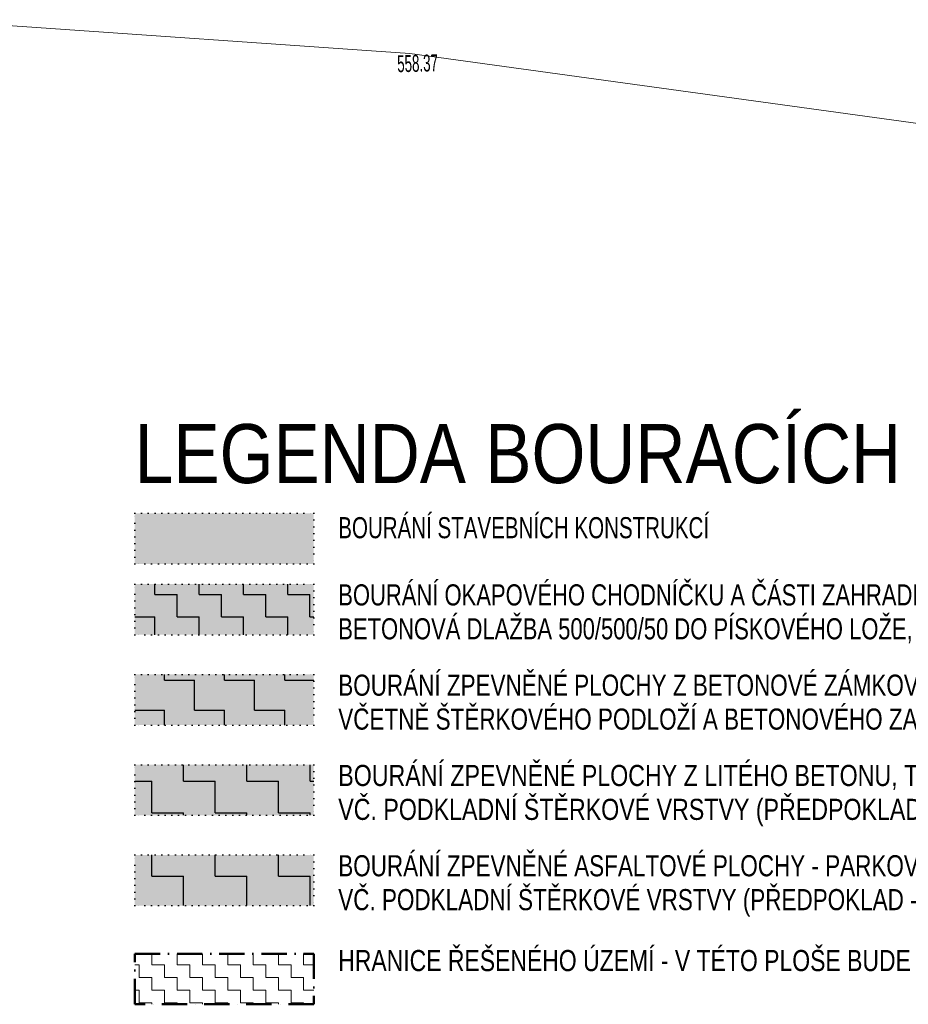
# Model space of a CAD drawing. Header units: millimetres. Extents: x -211955 to 157391, y -241491 to 94238.
# Tile 72 of 138: x 9685 to 20216, y -76517 to -64848. Entities that reach past the tile are written whole.
import ezdxf

# ---------------------------------------------------------------- set-up
doc = ezdxf.new("R2010")
doc.units = ezdxf.units.MM
doc.linetypes.add('Cerchovana_1', pattern=[500, 300, -100, 0, -100])
doc.linetypes.add('Teckovana 0.5x_2', pattern=[80, 0, -80])
doc.layers.add('XR$1$PODKLAD_1', color=7, linetype='Continuous', lineweight=25)
doc.layers.add('XR$5$SITUACE - BOURÁNÍ - LEGENDA_1', color=7, linetype='Continuous', lineweight=25)
doc.styles.add('ARIAL', font='ARIAL.TTF')
doc.styles.add('ARIALNARROW', font='ARIALN.TTF')
pattern_1 = [(0, (750, 750), (375, 375), [375, -375]), (90, (750, 750), (-375, 375), [375, -375])]

msp = doc.modelspace()

# ---------------------------------------------------------------- hatches: boundary and pattern name
at = {"layer": 'XR$5$SITUACE - BOURÁNÍ - LEGENDA_1', "linetype": 'Continuous', "lineweight": 25}
msp.add_hatch(color=2, dxfattribs=at).paths.add_polyline_path([(11049.057, -71297.207), (13170.378, -71297.207), (13170.378, -70697.207), (11049.057, -70697.207)])
for points in [[(11049.057, -72137.207), (13170.378, -72137.207), (13170.378, -71537.207), (11049.057, -71537.207)], [(11049.057, -73207.207), (13170.378, -73207.207), (13170.378, -72607.207), (11049.057, -72607.207)], [(11049.057, -74277.207), (13170.378, -74277.207), (13170.378, -73677.207), (11049.057, -73677.207)], [(11049.057, -75347.207), (13170.378, -75347.207), (13170.378, -74747.207), (11049.057, -74747.207)]]:
    msp.add_hatch(color=254, dxfattribs=at).paths.add_polyline_path(points, flags=0)
h = msp.add_hatch(dxfattribs=at)
h.set_pattern_fill('VZOR', scale=262.5, style=0, pattern_type=2)
h.set_pattern_definition([(0, (525, 525), (262.5, 262.5), [262.5, -262.5]), (90, (525, 525), (-262.5, 262.5), [262.5, -262.5])])
h.paths.add_polyline_path([(11049.057, -72137.207), (13170.378, -72137.207), (13170.378, -71537.207), (11049.057, -71537.207)], flags=0)
h = msp.add_hatch(dxfattribs=at)
h.set_pattern_fill('VZOR', scale=356.25, style=0, pattern_type=2)
h.set_pattern_definition([(0, (712.5, 712.5), (356.25, 356.25), [356.25, -356.25]), (90, (712.5, 712.5), (-356.25, 356.25), [356.25, -356.25])])
h.paths.add_polyline_path([(11049.057, -73207.207), (13170.378, -73207.207), (13170.378, -72607.207), (11049.057, -72607.207)], flags=0)
h = msp.add_hatch(dxfattribs=at)
h.set_pattern_fill('VZOR', scale=375, style=0, pattern_type=2)
h.set_pattern_definition(pattern_1)
h.paths.add_polyline_path([(11049.057, -74277.207), (13170.378, -74277.207), (13170.378, -73677.207), (11049.057, -73677.207)], flags=0)
h = msp.add_hatch(dxfattribs=at)
h.set_pattern_fill('VZOR', scale=375, style=0, pattern_type=2)
h.set_pattern_definition(pattern_1)
h.paths.add_polyline_path([(11049.057, -75347.207), (13170.378, -75347.207), (13170.378, -74747.207), (11049.057, -74747.207)], flags=0)
at = {"layer": 'XR$5$SITUACE - BOURÁNÍ - LEGENDA_1', "linetype": 'Continuous', "lineweight": 13}
h = msp.add_hatch(dxfattribs=at)
h.set_pattern_fill('VZOR', color=204, scale=150, style=0, pattern_type=2)
h.set_pattern_definition([(0, (300, 300), (150, 150), [150, -150]), (90, (300, 300), (-150, 150), [150, -150])])
h.paths.add_polyline_path([(11049.057, -76517.207), (13170.378, -76517.207), (13170.378, -75917.207), (11049.057, -75917.207)], flags=0)

# ---------------------------------------------------------------- linework, layer by layer
at = {"layer": 'XR$1$PODKLAD_1', "color": 7, "linetype": 'Continuous', "lineweight": 13}
for p, q in [((8557.151, -64848.306), (14307.319, -65247.333)), ((14307.319, -65247.333), (21443.431, -66234.048))]:
    msp.add_line(p, q, dxfattribs=at)
at = {"layer": 'XR$5$SITUACE - BOURÁNÍ - LEGENDA_1', "color": 7, "linetype": 'Teckovana 0.5x_2', "lineweight": 25}
for p, q in [((11049.057, -70697.207), (13170.378, -70697.207)), ((11049.057, -71297.207), (11049.057, -70697.207)), ((13170.378, -70697.207), (13170.378, -71297.207)), ((13170.378, -71297.207), (11049.057, -71297.207)), ((11049.057, -71537.207), (13170.378, -71537.207)), ((11049.057, -72137.207), (11049.057, -71537.207)), ((13170.378, -71537.207), (13170.378, -72137.207)), ((13170.378, -72137.207), (11049.057, -72137.207)), ((11049.057, -72607.207), (13170.378, -72607.207)), ((11049.057, -73207.207), (11049.057, -72607.207)), ((13170.378, -72607.207), (13170.378, -73207.207)), ((13170.378, -73207.207), (11049.057, -73207.207)), ((11049.057, -73677.207), (13170.378, -73677.207)), ((11049.057, -74277.207), (11049.057, -73677.207)), ((13170.378, -73677.207), (13170.378, -74277.207)), ((13170.378, -74277.207), (11049.057, -74277.207)), ((11049.057, -74747.207), (13170.378, -74747.207)), ((11049.057, -75347.207), (11049.057, -74747.207)), ((13170.378, -74747.207), (13170.378, -75347.207)), ((13170.378, -75347.207), (11049.057, -75347.207))]:
    msp.add_line(p, q, dxfattribs=at)
at = {"layer": 'XR$5$SITUACE - BOURÁNÍ - LEGENDA_1', "color": 204, "linetype": 'Cerchovana_1', "lineweight": 50}
for p, q in [((11049.057, -75917.207), (13170.378, -75917.207)), ((11049.057, -76517.207), (11049.057, -75917.207)), ((13170.378, -75917.207), (13170.378, -76517.207)), ((13170.378, -76517.207), (11049.057, -76517.207))]:
    msp.add_line(p, q, dxfattribs=at)

# ---------------------------------------------------------------- texts
at = {"layer": 'XR$1$PODKLAD_1', "color": 12, "linetype": 'Continuous', "lineweight": 18, "insert": (14400.244, -65366.441), "char_height": 200, "width": 554.70854, "attachment_point": 5, "rotation": 1.3937829, "style": 'ARIALNARROW'}
msp.add_mtext('\\W0.69;558.37', dxfattribs=at)
at = {"layer": 'XR$5$SITUACE - BOURÁNÍ - LEGENDA_1', "color": 7, "linetype": 'Continuous', "lineweight": 70, "insert": (11049.057, -70350.535), "char_height": 700, "width": 12056.46505, "attachment_point": 7, "style": 'ARIAL'}
msp.add_mtext('\\W0.84;LEGENDA BOURACÍCH PRACÍ', dxfattribs=at)
at = {"layer": 'XR$5$SITUACE - BOURÁNÍ - LEGENDA_1', "color": 7, "linetype": 'Continuous', "lineweight": 25, "char_height": 250, "attachment_point": 7, "style": 'ARIALNARROW'}
for s, insert, width in [('\\W0.85;BOURÁNÍ STAVEBNÍCH KONSTRUKCÍ', (13460.169, -70997.202), 4513.14548), ('\\W0.95;HRANICE ŘEŠENÉHO ÚZEMÍ - V TÉTO PLOŠE BUDE SEJMUTA ORNICE, cca 65m2', (13460.169, -76170.116), 10685.0431)]:
    msp.add_mtext(s, dxfattribs=dict(at, insert=insert, width=width))
at = {"layer": 'XR$5$SITUACE - BOURÁNÍ - LEGENDA_1', "color": 7, "linetype": 'Continuous', "lineweight": 13, "char_height": 250, "attachment_point": 1, "line_spacing_factor": 0.963855, "style": 'ARIALNARROW'}
for s, insert, width in [('\\W0.91;BOURÁNÍ OKAPOVÉHO CHODNÍČKU A ČÁSTI ZAHRADNÍHO CHODNÍKU, PLOCHA cca 80m2\\PBETONOVÁ DLAŽBA 500/500/50 DO PÍSKOVÉHO LOŽE, BETONOVÝ ZAHRADNÍ OBRUBNÍK POUZE cca 20bm', (13460.169, -71540.116), 14106.6091), ('\\W0.93;BOURÁNÍ ZPEVNĚNÉ PLOCHY Z BETONOVÉ ZÁMKOVÉ DLAŽBY, PLOCHA cca 55m2\\PVČETNĚ ŠTĚRKOVÉHO PODLOŽÍ A BETONOVÉHO ZAHRADNÍHO OBRUBNÍKU V BET. LOŽI', (13460.169, -72610.116), 11242.9429), ('\\W0.96;BOURÁNÍ ZPEVNĚNÉ PLOCHY Z LITÉHO BETONU, TL. cca 100mm, PLOCHA cca 48m2\\PVČ. PODKLADNÍ ŠTĚRKOVÉ VRSTVY (PŘEDPOKLAD - NENÍ OVĚŘENO SONDOU)', (13460.169, -73680.116), 11313.56106), ('\\W0.93;BOURÁNÍ ZPEVNĚNÉ ASFALTOVÉ PLOCHY - PARKOVÝ CHODNÍK, PLOCHA cca 30m2\\PVČ. PODKLADNÍ ŠTĚRKOVÉ VRSTVY (PŘEDPOKLAD - NENÍ OVĚŘENO SONDOU)', (13460.169, -74750.116), 10969.7664)]:
    msp.add_mtext(s, dxfattribs=dict(at, insert=insert, width=width))

doc.saveas('drawing.dxf')
